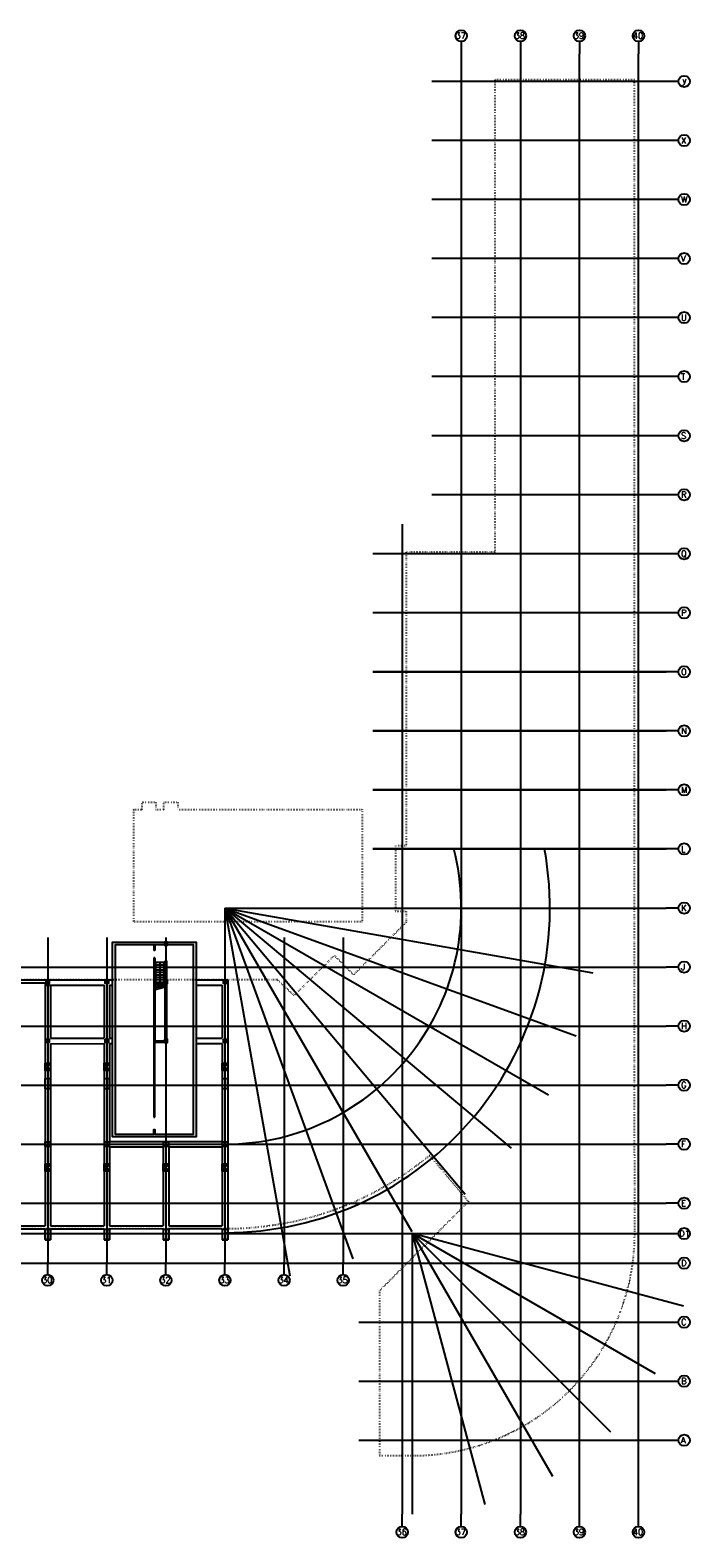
# Model space of a CAD drawing. Header units: millimetres. Extents: x -4320 to 196170, y -22335 to 100240.
# Tile 3 of 3: x 142570 to 196170, y -22335 to 100240. Entities that reach past the tile are written whole.
import ezdxf

# ---------------------------------------------------------------- set-up
doc = ezdxf.new("R2010")
doc.units = ezdxf.units.MM
doc.header["$LTSCALE"] = 100
doc.linetypes.add('HIDDEN2', pattern=[1.25, 0.25, -1])
for name, color, linetype in [('AL161---_Funderingsconstructies', 3, 'Continuous'), ('AL212---_Buitenwand constructie', 3, 'Continuous'), ('AL241---_Trappen', 1, 'Continuous'), ('BL$11---_Situatie contour', 1, 'HIDDEN2'), ('BL$7----_Stramien', 255, 'Continuous')]:
    doc.layers.add(name, color=color, linetype=linetype)
doc.styles.add('ROMAND', font='romand', dxfattribs={"height": 250})

# ---------------------------------------------------------------- blocks, each defined once
blk = doc.blocks.new('stramien')
at = {"layer": 'BL$7----_Stramien'}
for p, q in [((177600, 94450), (177600, 93450)), ((182400, 94450), (182400, 93450)), ((187200, 94450), (187200, 93450)), ((192000, 94450), (192000, 93450)), ((177600, 93450), (177600, -25285)), ((182400, 93450), (182400, -25285)), ((187200, -25285), (187200, 93450)), ((192000, -25285), (192000, 93450)), ((194250, 91200), (175200, 91200)), ((195250, 91200), (194250, 91200)), ((194250, 86400), (175200, 86400)), ((195250, 86400), (194250, 86400)), ((194250, 81600), (175200, 81600)), ((195250, 81600), (194250, 81600)), ((194250, 76800), (175200, 76800)), ((195250, 76800), (194250, 76800)), ((194250, 72000), (175200, 72000)), ((195250, 72000), (194250, 72000)), ((194250, 67200), (175200, 67200)), ((195250, 67200), (194250, 67200)), ((194250, 62400), (175200, 62400)), ((195250, 62400), (194250, 62400)), ((194250, 57600), (175200, 57600)), ((195250, 57600), (194250, 57600)), ((172800, 55200), (172800, -25285)), ((194250, 52800), (170400, 52800)), ((195250, 52800), (194250, 52800)), ((194250, 48000), (170400, 48000)), ((195250, 48000), (194250, 48000)), ((194250, 43200), (170400, 43200)), ((170400, 43200), (194250, 43200)), ((195250, 43200), (194250, 43200)), ((194250, 38400), (170400, 38400)), ((170400, 38400), (194250, 38400)), ((195250, 38400), (194250, 38400)), ((194250, 33600), (170400, 33600)), ((170400, 33600), (194250, 33600)), ((195250, 33600), (194250, 33600)), ((194250, 28800), (170400, 28800)), ((170400, 28800), (194250, 28800)), ((195250, 28800), (194250, 28800)), ((158400, 24000), (158400, -4800)), ((158400, 24000), (194250, 24000)), ((158400, 24000), (186927, 13617)), ((158400, 24000), (184691, 8821)), ((158400, 24000), (188297, 18728)), ((158400, 24000), (177914, 745)), ((158400, 24000), (173579, -2291)), ((158400, 24000), (168783, -4527)), ((158400, 24000), (163672, -5897)), ((158400, 24000), (181655, 4486)), ((160942, 24000), (194250, 24000)), ((195250, 24000), (194250, 24000)), ((144000, 21600), (144000, -4800)), ((148800, 21600), (148800, -4800)), ((153600, 21600), (153600, -4800)), ((158400, 21608), (158400, -4800)), ((163200, 21600), (163200, -4800)), ((168000, 21600), (168000, -4800)), ((-2400, 19200), (194250, 19200)), ((195250, 19200), (194250, 19200)), ((-2400, 14400), (194250, 14400)), ((195250, 14400), (194250, 14400)), ((-2400, 9600), (194250, 9600)), ((195250, 9600), (194250, 9600)), ((-2400, 4800), (194250, 4800)), ((195250, 4800), (194250, 4800)), ((30053, 0), (194250, 0)), ((195250, 0), (194250, 0)), ((-3400, -2470), (195250, -2470)), ((179535, -24507), (173630, -2470)), ((185037, -22228), (173630, -2470)), ((189762, -18602), (173630, -2470)), ((193388, -13877), (173630, -2470)), ((195667, -8375), (173630, -2470)), ((-3400, -4870), (195250, -4870)), ((144000, -5800), (144000, -4800)), ((148800, -5800), (148800, -4800)), ((153600, -5800), (153600, -4800)), ((158400, -5800), (158400, -4800)), ((163200, -5800), (163200, -4800)), ((168000, -5800), (168000, -4800)), ((169275, -9670), (195250, -9670)), ((169275, -14470), (195250, -14470)), ((169275, -19270), (195250, -19270)), ((172800, -26285), (172800, -25285)), ((177600, -26285), (177600, -25285)), ((182400, -26285), (182400, -25285)), ((187200, -26285), (187200, -25285)), ((192000, -26285), (192000, -25285))]:
    blk.add_line(p, q, dxfattribs=at)
at = {"layer": 'BL$7----_Stramien', "linetype": 'Continuous'}
blk.add_line((173630, -25285), (173630, -2470), dxfattribs=at)
at = {"layer": 'BL$7----_Stramien'}
for centre in [(177600, 94910), (182400, 94910), (187200, 94910), (192000, 94910), (195710, 91200), (195710, 86400), (195710, 81600), (195710, 76800), (195710, 72000), (195710, 67200), (195710, 62400), (195710, 57600), (195710, 52800), (195710, 48000), (195710, 43200), (195710, 38400), (195710, 33600), (195710, 28800), (195710, 24000), (195710, 19200), (195710, 14400), (195710, 9600), (195710, 4800), (195710, 0), (195710, -2470), (195710, -4870), (144000, -6260), (148800, -6260), (153600, -6260), (158400, -6260), (163200, -6260), (168000, -6260), (195710, -9670), (195710, -14470), (195710, -19270), (172800, -26745), (177600, -26745), (182400, -26745), (187200, -26745), (192000, -26745)]:
    blk.add_circle(centre, 460, dxfattribs=at)
for radius, end in [(19201, 14.47671), (26401, 10.47538)]:
    blk.add_arc((158400, 24000), radius, 270, end, dxfattribs=at)
at = {"layer": 'BL$7----_Stramien', "style": 'ROMAND'}
for s, p in [('37', (177123, 94672)), ('38', (181923, 94672)), ('39', (186723, 94672)), ('40', (191523, 94672)), ('D1', (195291, -2708)), ('30', (143523, -6498)), ('31', (148323, -6498)), ('32', (153123, -6498)), ('33', (157923, -6498)), ('34', (162723, -6498)), ('35', (167523, -6498)), ('36', (172323, -26982)), ('37', (177123, -26982)), ('38', (181923, -26982)), ('39', (186723, -26982)), ('40', (191523, -26982))]:
    blk.add_text(s, height=500, rotation=360, dxfattribs=at).set_placement(p)
for s, p in [('y', (195557, 91044)), ('X', (195449, 86152)), ('W', (195449, 81352)), ('V', (195449, 76552)), ('U', (195449, 71752)), ('T', (195449, 66952)), ('S', (195449, 62152)), ('R', (195449, 57352)), ('Q', (195449, 52552)), ('P', (195449, 47752)), ('O', (195449, 42952)), ('N', (195449, 38152)), ('M', (195449, 33352)), ('L', (195449, 28552)), ('K', (195449, 23752)), ('J', (195449, 18952)), ('H', (195449, 14162)), ('G', (195449, 9362)), ('F', (195449, 4562)), ('E', (195449, -238)), ('D', (195449, -5108)), ('C', (195449, -9908)), ('B', (195449, -14708)), ('A', (195449, -19508))]:
    blk.add_text(s, height=500, dxfattribs=at).set_placement(p)
blk = doc.blocks.new('A$C2BB35B62')
at = {"layer": 'AL241---_Trappen'}
for p, q in [((0, 2215), (835, 2215)), ((20, 0), (20, 2215)), ((20, 2000), (815, 2000)), ((20, 1800), (815, 1800)), ((20, 1600), (815, 1600)), ((20, 1400), (815, 1400)), ((80, 15), (80, 2215)), ((417, 100), (417, 2215)), ((755, 200), (755, 2215)), ((815, 745), (815, 2215)), ((20, 1200), (815, 1200)), ((20, 1000), (815, 1000)), ((20, 800), (815, 800)), ((20, 600), (762, 600)), ((20, 400), (815, 400)), ((20, 200), (815, 200)), ((20, 0), (815, 200)), ((158, 441), (417, 441)), ((417, 100), (158, 441)), ((677, 441), (417, 441)), ((417, 100), (677, 441)), ((815, 200), (815, 495))]:
    blk.add_line(p, q, dxfattribs=at)
blk.add_lwpolyline([(417, 100, 0, 0, 0), (417, 200, 0, 100, 0), (417, 200, 100, 100, 0)], format="xyseb", dxfattribs=at)

msp = doc.modelspace()

# ---------------------------------------------------------------- linework, layer by layer
at = {"layer": 'AL161---_Funderingsconstructies'}
for p, q in [((139425, 23045), (149267, 23045)), ((139425, 22795), (143875, 22795)), ((143875, 22595), (143875, 22745)), ((143875, 22595), (148575, 22595)), ((149025, 22595), (149267, 22595)), ((156052, 23045), (158625, 23045)), ((156052, 22595), (158175, 22595)), ((144225, 18295), (148575, 18295)), ((144225, 17840), (148575, 17842)), ((149025, 18295), (149249, 18295)), ((149025, 17842), (149267, 17842)), ((156052, 18295), (158175, 18295)), ((156052, 17844), (158175, 17845)), ((149025, 9895), (153375, 9895)), ((153375, 9895), (153825, 9895)), ((153825, 9895), (158175, 9895)), ((149025, 9445), (153375, 9445)), ((153825, 9445), (158175, 9445)), ((139425, 3045), (143775, 3045)), ((139425, 2795), (143775, 2797)), ((144225, 3045), (148575, 3045)), ((144225, 2798), (148575, 2800)), ((149025, 3045), (153375, 3045)), ((149025, 2800), (153375, 2803)), ((153825, 3045), (158175, 3045)), ((153825, 2803), (158175, 2806)), ((143775, 1895), (144225, 1895)), ((148575, 1895), (149025, 1895)), ((153375, 1891), (153825, 1891)), ((158175, 1895), (158625, 1895))]:
    msp.add_line(p, q, dxfattribs=at)
for points in [[(143775, 22791), (143775, 3045)], [(144225, 22595), (144225, 18295)], [(148575, 22595), (148575, 18295)], [(149025, 22595), (149025, 18295)], [(158175, 22595), (158175, 18295)], [(158625, 23045), (158625, 1895)], [(144225, 17840), (144225, 3045)], [(148575, 17842), (148575, 3045)], [(149025, 17842), (149025, 9895)], [(158175, 17845), (158175, 9895)], [(143775, 16261), (144225, 15656)], [(144225, 16261), (143775, 15656)], [(148575, 16261), (149025, 15656)], [(149025, 16261), (148575, 15656)], [(158175, 16261), (158625, 15656)], [(158625, 16261), (158175, 15656)], [(149025, 9445), (149025, 3045)], [(153375, 9445), (153375, 3045)], [(153825, 9445), (153825, 3045)], [(158175, 9445), (158175, 3045)], [(143775, 8070), (144225, 7465)], [(144225, 8070), (143775, 7465)], [(148575, 8070), (149025, 7465)], [(149025, 8070), (148575, 7465)], [(153375, 8070), (153825, 7465)], [(153825, 8070), (153375, 7465)], [(158175, 8070), (158625, 7465)], [(158625, 8070), (158175, 7465)], [(143775, 2797), (143775, 1895)], [(144225, 2798), (144225, 1895)], [(148575, 2800), (148575, 1895)], [(149025, 2800), (149025, 1895)], [(153375, 2803), (153375, 1891)], [(153825, 2803), (153825, 1891)], [(158175, 2806), (158175, 1895)]]:
    msp.add_lwpolyline(points, dxfattribs=at)
for points in [[(143875, 22995), (144125, 22995), (144125, 22745), (143875, 22745)], [(148675, 22995), (148925, 22995), (148925, 22745), (148675, 22745)], [(158275, 22995), (158525, 22995), (158525, 22745), (158275, 22745)], [(143875, 18195), (144125, 18195), (144125, 17945), (143875, 17945)], [(148675, 18195), (148925, 18195), (148925, 17945), (148675, 17945)], [(158275, 18195), (158525, 18195), (158525, 17945), (158275, 17945)], [(143775, 16261), (144225, 16261), (144225, 15656), (143775, 15656)], [(148575, 16261), (149025, 16261), (149025, 15656), (148575, 15656)], [(158175, 16261), (158625, 16261), (158625, 15656), (158175, 15656)], [(143800, 15020), (144200, 15020), (144200, 14170), (143800, 14170)], [(148600, 15020), (149000, 15020), (149000, 14170), (148600, 14170)], [(158200, 15020), (158600, 15020), (158600, 14170), (158200, 14170)], [(143800, 9870), (144200, 9870), (144200, 9470), (143800, 9470)], [(148600, 9870), (149000, 9870), (149000, 9470), (148600, 9470)], [(153400, 9870), (153800, 9870), (153800, 9470), (153400, 9470)], [(158200, 9870), (158600, 9870), (158600, 9470), (158200, 9470)], [(143775, 8070), (144225, 8070), (144225, 7465), (143775, 7465)], [(148575, 8070), (149025, 8070), (149025, 7465), (148575, 7465)], [(153375, 8070), (153825, 8070), (153825, 7465), (153375, 7465)], [(158175, 8070), (158625, 8070), (158625, 7465), (158175, 7465)], [(144200, 1920), (143800, 1920), (143800, 2770), (144200, 2770)], [(149000, 1920), (148600, 1920), (148600, 2770), (149000, 2770)], [(153800, 1916), (153400, 1916), (153400, 2766), (153800, 2766)], [(158600, 1920), (158200, 1920), (158200, 2770), (158600, 2770)]]:
    msp.add_lwpolyline(points, close=True, dxfattribs=at)
at = {"layer": 'AL212---_Buitenwand constructie'}
for p, q in [((152607, 25885), (152607, 25408)), ((152712, 25885), (152712, 25408)), ((152712, 25408), (152607, 25408)), ((152607, 24808), (152607, 11865)), ((152712, 24808), (152607, 24808)), ((152712, 24808), (152712, 18065)), ((153547, 24570), (153652, 24570)), ((153547, 22995), (153547, 24570)), ((153652, 24570), (153652, 22995)), ((153547, 22745), (153547, 18195)), ((153547, 18195), (153547, 22745)), ((153652, 22745), (153652, 18195)), ((153652, 22745), (153652, 18195)), ((152712, 18065), (153475, 18065)), ((152712, 11865), (152712, 17960)), ((152712, 17960), (153475, 17960)), ((152607, 11865), (152712, 11865))]:
    msp.add_line(p, q, dxfattribs=at)
for points in [[(153725, 26090), (156052, 26090), (156052, 10270), (149267, 10270), (149267, 26090), (149267, 26090), (153475, 26090)], [(153475, 25885), (149472, 25885), (149472, 10475), (152607, 10475), (152607, 10875), (152712, 10875), (152712, 10475), (155847, 10475), (155847, 25885), (153725, 25885)]]:
    msp.add_lwpolyline(points, dxfattribs=at)
for points in [[(153475, 26095), (153475, 25845), (153725, 25845), (153725, 26095), (153475, 26095), (153475, 26095)], [(153475, 22995), (153475, 22745), (153725, 22745), (153725, 22995)], [(153475, 18195), (153475, 17945), (153725, 17945), (153725, 18195)]]:
    msp.add_lwpolyline(points, close=True, dxfattribs=at)
at = {"layer": 'BL$11---_Situatie contour'}
msp.add_lwpolyline([(191688, 2717), (191685, 96200), (180325, 96200), (180323, 57802), (173126, 57805), (173125, 33928), (172255, 33928), (172255, 28612), (173118, 28612), (173118, 27710), (168852, 23444), (167279, 25016), (164018, 21755), (162654, 23027), (162611, 23045), (139425, 23045)], dxfattribs=at)
msp.add_lwpolyline([(151000, 36870), (151661, 36870), (151661, 37473), (152783, 37473), (152783, 36870), (153433, 36870), (153433, 37473), (154555, 37473), (154555, 36870), (169550, 36870), (169550, 27739), (151000, 27739)], close=True, dxfattribs=at)
msp.add_lwpolyline([(76625, 2795), (158625, 2806, 0.1731259), (175018, 8761), (175018, 8761), (175018, 8761), (175018, 8761), (175018, 8761), (178175, 4998), (170946, -2255), (170946, -15653), (173900, -15653, 0.414553), (191688, 2717)], format="xyb", dxfattribs=at)

# ---------------------------------------------------------------- block references
for name, p in [('stramien', (0, 4870)), ('A$C2BB35B62', (152712, 22250))]:
    msp.add_blockref(name, p)

doc.saveas('drawing.dxf')
